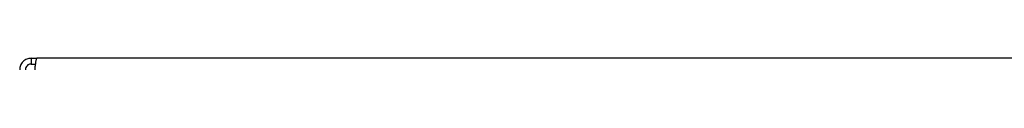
# Model space of a CAD drawing. Header units: millimetres. Extents: x 1903 to 18395, y 655 to 15963.
# Tile 40 of 54: x 13987 to 14677, y 1447 to 1455. Entities that reach past the tile are written whole.
import ezdxf

# ---------------------------------------------------------------- set-up
doc = ezdxf.new("R2010")
doc.units = ezdxf.units.MM

msp = doc.modelspace()

# ---------------------------------------------------------------- linework, layer by layer
at = {"color": 7, "linetype": 'Continuous', "lineweight": 25, "ltscale": 2}
for p, q in [((13995.11, 1455.27), (13995.11, 1451.27)), ((13995.11, 1455.27), (13999.11, 1455.27)), ((13995.11, 1451.27), (13998.25, 1451.27)), ((15791.11, 1455.27), (13999.11, 1455.27))]:
    msp.add_line(p, q, dxfattribs=at)
for points, knots in [([(13995.11, 1455.27), (13994.09, 1455.16), (13992.53, 1455), (13990.67, 1453.99), (13989.41, 1452.97), (13988.39, 1451.71), (13987.38, 1449.85), (13987.22, 1448.29), (13987.11, 1447.27)], [0, 0, 0, 0, 0.2411651, 0.3695163, 0.5, 0.6304837, 0.7588349, 1, 1, 1, 1]), ([(13995.11, 1451.27), (13994.86, 1451.26), (13994.34, 1451.23), (13993.33, 1450.93), (13992.2, 1450.18), (13991.45, 1449.05), (13991.15, 1448.04), (13991.12, 1447.52), (13991.11, 1447.27)], [0, 0, 0, 0, 0.11666, 0.240366, 0.5, 0.759634, 0.88334, 1, 1, 1, 1]), ([(13997.93, 1447.27), (13997.98, 1448.29), (13998.04, 1449.85), (13998.3, 1451.71), (13998.52, 1452.97), (13998.74, 1453.99), (13999, 1455), (13999.06, 1455.16), (13999.11, 1455.27)], [0, 0, 0, 0, 0.241165, 0.369516, 0.5, 0.630484, 0.758835, 1, 1, 1, 1])]:
    msp.add_open_spline(points, degree=3, knots=knots, dxfattribs=at)

doc.saveas('drawing.dxf')
